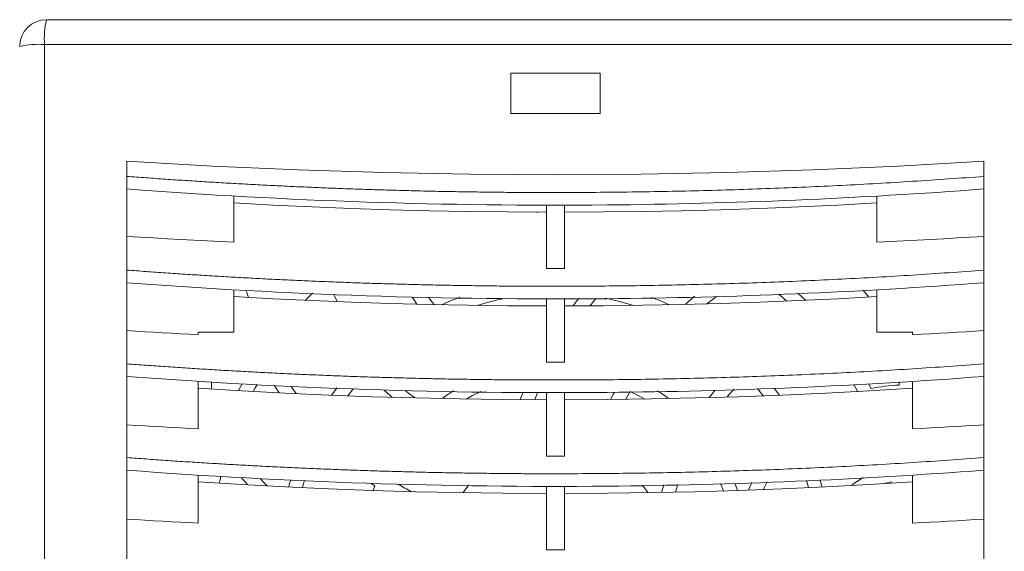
# Model space of a CAD drawing. Header units: millimetres. Extents: x 63 to 370, y 45 to 251.
# Tile 4 of 5: x 155 to 265, y 192 to 251. Entities that reach past the tile are written whole.
import ezdxf

# ---------------------------------------------------------------- set-up
doc = ezdxf.new("R2010")
doc.units = ezdxf.units.MM

msp = doc.modelspace()

# ---------------------------------------------------------------- linework, layer by layer
at = {"color": 7, "linetype": 'Continuous', "lineweight": 15}
for p, q in [((157.94, 251.35), (271.94, 251.35)), ((157.73, 248.56), (157.73, 134.14)), ((272.16, 248.56), (157.73, 248.56)), ((219.94, 245.35), (209.94, 245.35)), ((209.94, 245.35), (209.94, 240.85)), ((219.94, 240.85), (219.94, 245.35)), ((209.94, 240.85), (219.94, 240.85)), ((166.94, 235.51), (166.94, 233.8)), ((262.94, 235.51), (262.94, 233.8)), ((166.94, 233.8), (166.94, 232.39)), ((262.94, 233.8), (262.94, 232.39)), ((166.94, 232.39), (166.94, 224.98)), ((178.94, 226.42), (178.94, 231.59)), ((250.94, 231.59), (250.94, 226.42)), ((262.94, 224.98), (262.94, 232.39)), ((213.94, 223.48), (213.94, 230.58)), ((215.94, 230.58), (215.94, 223.48)), ((217.13, 229.79), (215.96, 229.84)), ((166.94, 224.98), (166.94, 223.3)), ((262.94, 224.98), (262.94, 223.3)), ((166.94, 223.3), (166.94, 221.89)), ((262.94, 223.3), (262.94, 221.89)), ((166.94, 221.89), (166.94, 214.45)), ((262.94, 214.45), (262.94, 221.89)), ((178.94, 216.35), (178.94, 221.09)), ((180.36, 220.91), (180.55, 220.24)), ((249.42, 221.04), (250.06, 220.28)), ((250.94, 221.09), (250.94, 216.35)), ((213.94, 212.97), (213.94, 220.08)), ((215.94, 220.08), (215.94, 212.97)), ((174.94, 216.35), (178.94, 216.35)), ((250.94, 216.35), (254.94, 216.35)), ((166.94, 214.45), (166.94, 212.8)), ((262.94, 214.45), (262.94, 212.8)), ((166.94, 212.8), (166.94, 211.39)), ((262.94, 212.8), (262.94, 211.39)), ((166.94, 211.39), (166.94, 203.93)), ((174.94, 205.52), (174.94, 210.83)), ((176.44, 209.98), (176.44, 210.77)), ((253.44, 210.77), (253.44, 210.42)), ((254.94, 210.83), (254.94, 205.52)), ((262.94, 203.93), (262.94, 211.39)), ((179.86, 210.57), (179.45, 209.8)), ((211, 208.8), (211.34, 209.62)), ((213.94, 202.46), (213.94, 209.58)), ((215.94, 209.58), (215.94, 202.46)), ((248.81, 209.66), (248.35, 210.48)), ((250.31, 210.03), (250.02, 210.57)), ((166.94, 203.93), (166.94, 202.3)), ((262.94, 203.93), (262.94, 202.3)), ((166.94, 202.3), (166.94, 200.89)), ((262.94, 202.3), (262.94, 200.89)), ((166.94, 200.89), (166.94, 193.4)), ((262.94, 193.4), (262.94, 200.89)), ((174.94, 194.97), (174.94, 200.33)), ((243.28, 198.93), (243.05, 199.75)), ((252.58, 199.43), (252.55, 199.6)), ((254.94, 200.33), (254.94, 194.97)), ((194.72, 199.12), (194.3, 199.39)), ((194.72, 199.12), (194.53, 198.62)), ((213.94, 191.96), (213.94, 199.08)), ((215.94, 199.08), (215.94, 191.96)), ((226.83, 198.4), (227.07, 199.25)), ((233.77, 198.57), (233.44, 199.39)), ((166.94, 193.4), (166.94, 191.8)), ((262.94, 193.4), (262.94, 191.8)), ((166.94, 191.8), (166.94, 190.39)), ((262.94, 191.8), (262.94, 190.39))]:
    msp.add_line(p, q, dxfattribs=at)
at = {"color": 7, "linetype": 'Continuous', "lineweight": 0}
for p, q in [((174.94, 216.07), (174.94, 216.35)), ((254.94, 216.35), (254.94, 216.07))]:
    msp.add_line(p, q, dxfattribs=at)
at = {"color": 7, "linetype": 'Continuous', "lineweight": 15, "flags": 128}
for points in [[(262.94, 235.51), (253.36, 234.96), (243.77, 234.54), (234.16, 234.23), (224.55, 234.05), (214.94, 233.99), (205.33, 234.05), (195.72, 234.23), (186.12, 234.54), (176.52, 234.96), (166.94, 235.51)], [(213.86, 229.83), (212.95, 229.8), (212.75, 229.79)], [(178.94, 226.42), (177.44, 226.49), (175.94, 226.57), (174.44, 226.64), (172.94, 226.73), (171.44, 226.81), (169.94, 226.9), (168.44, 226.99), (166.94, 227.08)], [(262.94, 227.08), (261.44, 226.99), (259.94, 226.9), (258.44, 226.81), (256.94, 226.73), (255.44, 226.64), (253.94, 226.57), (252.44, 226.49), (250.94, 226.42)], [(213.94, 223.48), (214.19, 223.48), (214.44, 223.48), (214.69, 223.48), (214.94, 223.48), (215.19, 223.48), (215.44, 223.48), (215.69, 223.48), (215.94, 223.48)], [(187.78, 220.71), (187.52, 220.48), (186.94, 219.92)], [(190.14, 220.58), (190.45, 219.84), (190.48, 219.77)], [(240.85, 219.83), (240.3, 220.32), (239.96, 220.61)], [(242.94, 219.92), (242.57, 220.27), (242.09, 220.73)], [(178.94, 220.33), (183.31, 220.09), (187.68, 219.88), (192.05, 219.71), (196.43, 219.56), (200.8, 219.45), (205.18, 219.36), (209.56, 219.31), (213.94, 219.28)], [(199.43, 219.48), (199.08, 219.99), (198.9, 220.27)], [(200.73, 220.25), (200.99, 219.9), (201.36, 219.43)], [(215.94, 219.28), (220.32, 219.31), (224.7, 219.36), (229.08, 219.45), (233.46, 219.56), (237.83, 219.71), (242.2, 219.88), (246.57, 220.09), (250.94, 220.33)], [(216.92, 219.29), (217.2, 219.66), (217.55, 220.12)], [(219.48, 220.11), (218.94, 219.45), (218.81, 219.3)], [(233, 220.35), (232.65, 220.09), (231.91, 219.52)], [(174.94, 216.07), (173.94, 216.12), (172.94, 216.17), (171.94, 216.23), (170.94, 216.28), (169.94, 216.34), (168.94, 216.4), (167.94, 216.46), (166.94, 216.52)], [(262.94, 216.52), (261.94, 216.46), (260.94, 216.4), (259.94, 216.34), (258.94, 216.28), (257.94, 216.23), (256.94, 216.17), (255.94, 216.12), (254.94, 216.07)], [(213.94, 212.97), (214.19, 212.97), (214.44, 212.97), (214.69, 212.97), (214.94, 212.97), (215.19, 212.97), (215.44, 212.97), (215.69, 212.97), (215.94, 212.97)], [(174.94, 210.08), (179.81, 209.78), (184.67, 209.52), (189.55, 209.3), (194.42, 209.12), (199.3, 208.98), (204.18, 208.88), (209.06, 208.81), (213.94, 208.78)], [(181.54, 210.49), (181.31, 210.1), (181.1, 209.71)], [(184, 209.56), (183.56, 210.23), (183.48, 210.35)], [(185.34, 210.26), (185.59, 209.9), (185.9, 209.46)], [(190.46, 210.1), (190.34, 209.94), (189.87, 209.29)], [(192.33, 210.04), (191.95, 209.57), (191.68, 209.22)], [(198.1, 209.82), (198.5, 209.5), (199.18, 208.98)], [(203.51, 209.76), (202.83, 209.32), (202.25, 208.91)], [(206.59, 209.7), (205.67, 209.26), (204.94, 208.86)], [(212.99, 209.64), (212.62, 208.8), (212.62, 208.79)], [(221.1, 208.81), (221.44, 209.44), (221.54, 209.63)], [(223.31, 209.7), (222.83, 208.86), (222.82, 208.83)], [(224.94, 208.86), (224.19, 209.27), (223.31, 209.7)], [(232.15, 209.02), (232.67, 209.65), (232.84, 209.85)], [(234.96, 209.95), (234.34, 209.28), (234.16, 209.08)], [(238.2, 209.22), (237.69, 209.87), (237.56, 210.03)], [(240.02, 209.29), (240, 209.32), (239.43, 210.09)], [(174.94, 205.52), (173.94, 205.57), (172.94, 205.62), (171.94, 205.67), (170.94, 205.73), (169.94, 205.79), (168.94, 205.85), (167.94, 205.9), (166.94, 205.97)], [(262.94, 205.97), (261.94, 205.9), (260.94, 205.85), (259.94, 205.79), (258.94, 205.73), (257.94, 205.67), (256.94, 205.62), (255.94, 205.57), (254.94, 205.52)], [(213.94, 202.46), (214.19, 202.46), (214.44, 202.46), (214.69, 202.46), (214.94, 202.46), (215.19, 202.46), (215.44, 202.46), (215.69, 202.46), (215.94, 202.46)], [(177.48, 200.21), (177.38, 199.79), (177.3, 199.43)], [(180.49, 199.24), (180.24, 199.53), (179.79, 200.03)], [(181.89, 199.94), (182.22, 199.59), (182.66, 199.13)], [(185.29, 199.81), (185.14, 199.28), (185.07, 199)], [(186.83, 199.73), (186.66, 199.15), (186.61, 198.93)], [(244.81, 199), (244.72, 199.34), (244.59, 199.8)], [(252.55, 199.6), (251.9, 199.45), (251.65, 199.37)], [(174.94, 199.58), (179.81, 199.28), (184.67, 199.02), (189.55, 198.8), (194.42, 198.62), (199.3, 198.48), (204.18, 198.38), (209.06, 198.31), (213.94, 198.28)], [(205.22, 199.21), (205.12, 199.09), (204.6, 198.37)], [(215.94, 198.28), (220.82, 198.31), (225.7, 198.38), (230.58, 198.48), (235.46, 198.62), (240.34, 198.8), (245.21, 199.02), (250.08, 199.28), (254.94, 199.58)], [(225.28, 198.37), (224.79, 199.05), (224.66, 199.21)], [(228.64, 199.28), (228.47, 198.68), (228.4, 198.43)], [(235.35, 198.62), (235.16, 199.14), (235.05, 199.41)], [(236.56, 198.66), (236.75, 199.09), (236.93, 199.49)], [(238.66, 199.59), (238.29, 198.85), (238.23, 198.72)], [(174.94, 194.97), (173.94, 195.02), (172.94, 195.07), (171.94, 195.12), (170.94, 195.18), (169.94, 195.23), (168.94, 195.29), (167.94, 195.35), (166.94, 195.41)], [(262.94, 195.41), (261.94, 195.35), (260.94, 195.29), (259.94, 195.23), (258.94, 195.18), (257.94, 195.12), (256.94, 195.07), (255.94, 195.02), (254.94, 194.97)], [(213.94, 191.96), (214.19, 191.96), (214.44, 191.96), (214.69, 191.96), (214.94, 191.96), (215.19, 191.96), (215.44, 191.96), (215.69, 191.96), (215.94, 191.96)]]:
    msp.add_lwpolyline(points, dxfattribs=at)
at = {"color": 7, "linetype": 'Continuous', "lineweight": 0, "flags": 128}
for points in [[(178.94, 230.83), (183.31, 230.59), (187.68, 230.38), (192.05, 230.21), (196.43, 230.06), (200.8, 229.95), (205.18, 229.86), (209.56, 229.81), (213.94, 229.78)], [(215.94, 229.78), (220.32, 229.81), (224.7, 229.86), (229.08, 229.95), (233.46, 230.06), (237.83, 230.21), (242.2, 230.38), (246.57, 230.59), (250.94, 230.83)], [(215.94, 208.78), (220.82, 208.81), (225.7, 208.88), (230.58, 208.98), (235.46, 209.12), (240.34, 209.3), (245.21, 209.52), (250.08, 209.78), (254.94, 210.08)]]:
    msp.add_lwpolyline(points, dxfattribs=at)
at = {"color": 7, "linetype": 'Continuous', "lineweight": 15}
for centre, radius, start, end in [((157.94, 248.35), 3, 90, 180), ((167.35, 249.22), 9.65, 167.272, 183.9187), ((157.07, 238.94), 9.65, 86.0813, 102.728), ((214.94, 191.35), 30.83, 110.3354, 114.4633), ((214.94, 191.35), 29.33, 101.2034, 107.37), ((214.94, 191.35), 29.33, 72.63, 79.0637), ((214.94, 191.35), 30.83, 65.5367, 69.6082), ((254.19, 191.35), 37.42, 129.1624, 131.3121), ((214.94, 230.6), 28.25, 227.2573, 229.7046), ((214.94, 191.35), 21.67, 54.1575, 58.2723), ((254.19, 191.35), 19.08, 92.2524, 101.7372), ((254.19, 191.35), 9.92, 118.2831, 127.9311), ((214.94, 230.6), 35.92, 240.6121, 243.3718)]:
    msp.add_arc(centre, radius, start, end, dxfattribs=at)
for points, knots in [([(166.94, 233.8), (167.66, 233.75), (169.11, 233.64), (171.28, 233.48), (173.46, 233.34), (175.63, 233.2), (177.8, 233.07), (179.98, 232.95), (182.16, 232.83), (184.34, 232.72), (186.52, 232.62), (188.7, 232.53), (190.88, 232.44), (193.06, 232.36), (195.24, 232.29), (197.43, 232.23), (199.61, 232.17), (201.8, 232.12), (203.99, 232.08), (206.18, 232.05), (208.37, 232.02), (210.56, 232), (212.75, 231.99), (215.55, 231.99), (218.97, 232), (222.98, 232.04), (227, 232.1), (231.01, 232.19), (235.01, 232.3), (239.01, 232.44), (243.01, 232.6), (247, 232.79), (250.99, 233), (254.98, 233.24), (258.96, 233.51), (261.62, 233.7), (262.94, 233.8)], [0, 0, 0, 0, 0.0226894, 0.045379, 0.0680694, 0.090761, 0.1134544, 0.1361502, 0.1588489, 0.181551, 0.2042571, 0.2269677, 0.2496834, 0.2724046, 0.2951319, 0.3178659, 0.3406071, 0.3633561, 0.3861133, 0.4088792, 0.4316546, 0.4544398, 0.4772353, 0.5000419, 0.5418465, 0.5836144, 0.6253489, 0.6670533, 0.7087308, 0.7503848, 0.7920186, 0.8336355, 0.8752387, 0.9168317, 0.9584177, 1, 1, 1, 1]), ([(166.94, 232.39), (184.78, 231.03), (216.89, 229.97), (248.92, 231.32), (262.94, 232.39)], [0, 0, 0, 0, 0.56, 1, 1, 1, 1]), ([(166.94, 223.3), (167.66, 223.25), (169.11, 223.14), (171.28, 222.98), (173.46, 222.84), (175.63, 222.7), (177.8, 222.57), (179.98, 222.45), (182.16, 222.33), (184.34, 222.22), (186.52, 222.12), (188.7, 222.03), (190.88, 221.94), (193.06, 221.86), (195.24, 221.79), (197.43, 221.73), (199.61, 221.67), (201.8, 221.62), (203.99, 221.58), (206.18, 221.55), (208.37, 221.52), (210.56, 221.5), (212.75, 221.49), (215.55, 221.49), (218.97, 221.5), (222.98, 221.54), (227, 221.6), (231.01, 221.69), (235.01, 221.8), (239.01, 221.94), (243.01, 222.1), (247, 222.29), (250.99, 222.5), (254.98, 222.74), (258.96, 223.01), (261.62, 223.2), (262.94, 223.3)], [0, 0, 0, 0, 0.022689, 0.045379, 0.068069, 0.090761, 0.113454, 0.13615, 0.158849, 0.181551, 0.204257, 0.226968, 0.249683, 0.272405, 0.295132, 0.317866, 0.340607, 0.363356, 0.386113, 0.408879, 0.431655, 0.45444, 0.477235, 0.500042, 0.541846, 0.583614, 0.625349, 0.667053, 0.708731, 0.750385, 0.792019, 0.833635, 0.875239, 0.916832, 0.958418, 1, 1, 1, 1]), ([(166.94, 221.89), (184.78, 220.53), (216.89, 219.47), (248.92, 220.82), (262.94, 221.89)], [0, 0, 0, 0, 0.56, 1, 1, 1, 1]), ([(166.94, 212.8), (167.66, 212.75), (169.11, 212.64), (171.28, 212.48), (173.46, 212.34), (175.63, 212.2), (177.8, 212.07), (179.98, 211.95), (182.16, 211.83), (184.34, 211.72), (186.52, 211.62), (188.7, 211.53), (190.88, 211.44), (193.06, 211.36), (195.24, 211.29), (197.43, 211.23), (199.61, 211.17), (201.8, 211.12), (203.99, 211.08), (206.18, 211.05), (208.37, 211.02), (210.56, 211), (212.75, 210.99), (215.55, 210.99), (218.97, 211), (222.98, 211.04), (227, 211.1), (231.01, 211.19), (235.01, 211.3), (239.01, 211.44), (243.01, 211.6), (247, 211.79), (250.99, 212), (254.98, 212.24), (258.96, 212.51), (261.62, 212.7), (262.94, 212.8)], [0, 0, 0, 0, 0.022689, 0.045379, 0.068069, 0.090761, 0.113454, 0.13615, 0.158849, 0.181551, 0.204257, 0.226968, 0.249683, 0.272405, 0.295132, 0.317866, 0.340607, 0.363356, 0.386113, 0.408879, 0.431655, 0.45444, 0.477235, 0.500042, 0.541846, 0.583614, 0.625349, 0.667053, 0.708731, 0.750385, 0.792019, 0.833635, 0.875239, 0.916832, 0.958418, 1, 1, 1, 1]), ([(166.94, 211.39), (184.78, 210.03), (216.89, 208.97), (248.92, 210.32), (262.94, 211.39)], [0, 0, 0, 0, 0.56, 1, 1, 1, 1]), ([(166.94, 202.3), (167.66, 202.25), (169.11, 202.14), (171.28, 201.98), (173.46, 201.84), (175.63, 201.7), (177.8, 201.57), (179.98, 201.45), (182.16, 201.33), (184.34, 201.22), (186.52, 201.12), (188.7, 201.03), (190.88, 200.94), (193.06, 200.86), (195.24, 200.79), (197.43, 200.73), (199.61, 200.67), (201.8, 200.62), (203.99, 200.58), (206.18, 200.55), (208.37, 200.52), (210.56, 200.5), (212.75, 200.49), (215.55, 200.49), (218.97, 200.5), (222.98, 200.54), (227, 200.6), (231.01, 200.69), (235.01, 200.8), (239.01, 200.94), (243.01, 201.1), (247, 201.29), (250.99, 201.5), (254.98, 201.74), (258.96, 202.01), (261.62, 202.2), (262.94, 202.3)], [0, 0, 0, 0, 0.022689, 0.045379, 0.068069, 0.090761, 0.113454, 0.13615, 0.158849, 0.181551, 0.204257, 0.226968, 0.249683, 0.272405, 0.295132, 0.317866, 0.340607, 0.363356, 0.386113, 0.408879, 0.431655, 0.45444, 0.477235, 0.500042, 0.541846, 0.583614, 0.625349, 0.667053, 0.708731, 0.750385, 0.792019, 0.833635, 0.875239, 0.916832, 0.958418, 1, 1, 1, 1]), ([(166.94, 200.89), (184.78, 199.53), (216.89, 198.47), (248.92, 199.82), (262.94, 200.89)], [0, 0, 0, 0, 0.56, 1, 1, 1, 1])]:
    msp.add_open_spline(points, degree=3, knots=knots, dxfattribs=at)

doc.saveas('drawing.dxf')
